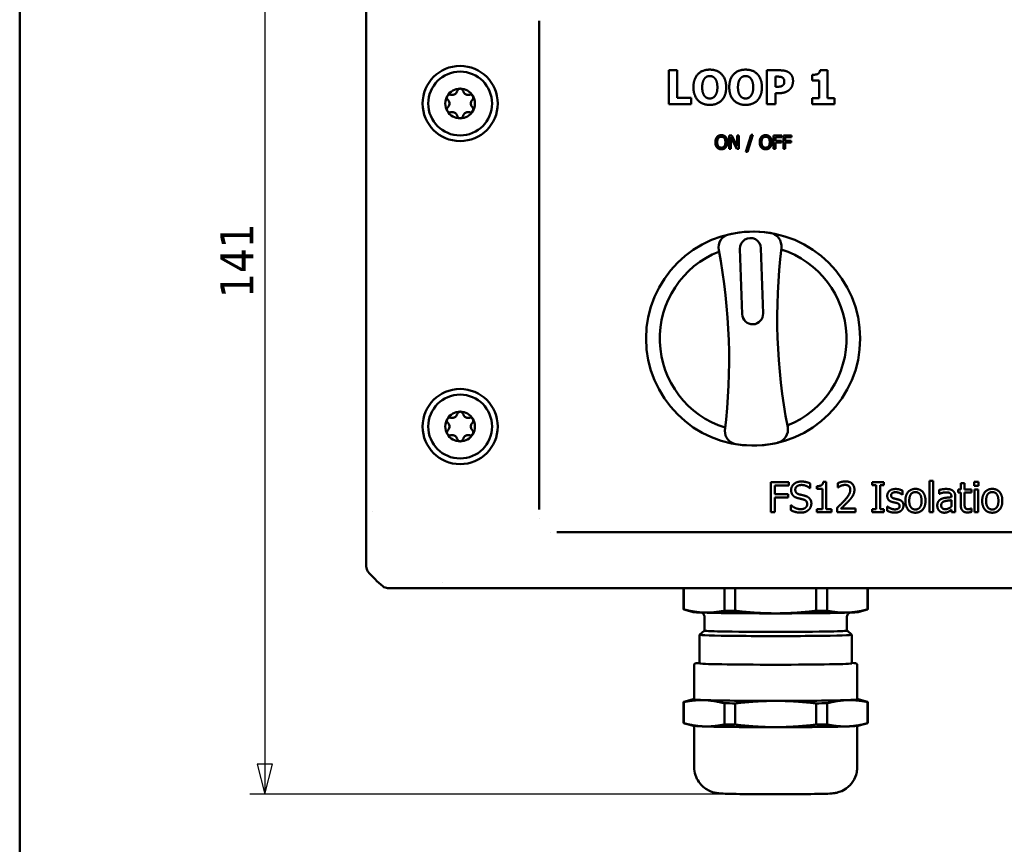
# Model space of a CAD drawing. Header units: millimetres. Extents: x 20 to 574, y 18 to 400.
# Tile 2 of 16: x 20 to 151, y 209 to 319. Entities that reach past the tile are written whole.
import ezdxf

# ---------------------------------------------------------------- set-up
doc = ezdxf.new("R2010")
doc.units = ezdxf.units.MM
doc.header["$LTSCALE"] = 2
for name, color, linetype, lineweight in [('Border (ISO)', 7, 'Continuous', 50), ('Dimension (ISO)', 7, 'Continuous', 25), ('Visible (ISO)', 7, 'Continuous', 50)]:
    doc.layers.add(name, color=color, linetype=linetype, lineweight=lineweight)
doc.styles.add('Note Text (ISO)', font='tahoma.ttf')
doc.dimstyles.new('Default (ISO)', dxfattribs={"dimscale": 2, "dimtxt": 2.2, "dimasz": 2, "dimexe": 1, "dimexo": 1, "dimgap": 0.762, "dimtad": 1, "dimdec": 1, "dimrnd": 1e-08, "dimtxsty": 'Note Text (ISO)', "dimblk": 'Filled-1', "dimcen": 0.09, "dimdle": 10, "dimclrd": 256, "dimclre": 256, "dimclrt": 256, "dimadec": 0, "dimazin": 0, "dimtfac": 0.863636, "dimtdec": 0, "dimtmove": 0, "dimatfit": 3, "dimfxl": 1, "dimtolj": 1, "dimlwd": -1, "dimlwe": -1, "dimarcsym": 0})

# ---------------------------------------------------------------- blocks, each defined once
blk = doc.blocks.new('Borders Border')
at = {"layer": 'Border (ISO)'}
blk.add_line((10, 10), (10, 200), dxfattribs=at)
blk = doc.blocks.new('Filled-1')
at = {"color": 0}
for p, q in [((0, 0), (-1, 0.25)), ((-1, 0.25), (-1, -0.25)), ((-1, 0), (0, 0)), ((-1, -0.25), (0, 0))]:
    blk.add_line(p, q, dxfattribs=at)
at = {"color": 0, "flags": 128}
blk.add_lwpolyline([(-1, -0.25), (0, 0), (-1, 0.25), (-1, -0.25)], dxfattribs=at)
at = {"color": 0}
blk.add_solid([(-1, -0.25), (0, 0), (-1, 0.25), (-1, -0.25)], dxfattribs=at)
blk = doc.blocks.new('*D8')
at = {"layer": 'Defpoints', "color": 0, "transparency": 16777216}
for p in [(120.63, 356.5), (52.63, 215.59), (120.63, 215.59)]:
    blk.add_point(p, dxfattribs=at)
at = {"layer": 'Dimension (ISO)', "transparency": 16777216}
for p, q in [((118.63, 356.5), (50.63, 356.5)), ((52.63, 352.5), (52.63, 219.59)), ((118.63, 215.59), (50.63, 215.59))]:
    blk.add_line(p, q, dxfattribs=at)
at = {"layer": 'Dimension (ISO)', "transparency": 16777216, "xscale": 4, "yscale": 4, "zscale": 4}
for p, rotation in [((52.63, 356.5), 90), ((52.63, 215.59), 270)]:
    blk.add_blockref('Filled-1', p, dxfattribs=dict(at, rotation=rotation))
at = {"layer": 'Dimension (ISO)', "transparency": 16777216, "insert": (46.7, 281.67), "char_height": 4.4, "attachment_point": 1, "rotation": 90, "style": 'Note Text (ISO)'}
blk.add_mtext('\\A1;141', dxfattribs=at)

msp = doc.modelspace()

# ---------------------------------------------------------------- linework, layer by layer
at = {"layer": 'Visible (ISO)'}
for p, q in [((66.13, 326.19), (66.13, 245.9)), ((89.13, 318.57), (89.13, 253.51)), ((107.53, 311.96), (106.4, 311.96)), ((106.4, 311.96), (106.4, 307.46)), ((107.53, 308.31), (107.53, 311.96)), ((119.47, 311.96), (119.47, 307.46)), ((121.22, 311.96), (119.47, 311.96)), ((127.52, 311.97), (126.54, 311.97)), ((127.52, 308.24), (127.52, 311.97)), ((120.61, 311.12), (120.77, 311.12)), ((120.61, 309.77), (120.61, 311.12)), ((125.48, 311.36), (125.48, 310.62)), ((125.48, 310.62), (126.43, 310.62)), ((126.43, 310.62), (126.43, 308.24)), ((120.69, 309.77), (120.61, 309.77)), ((109.4, 308.31), (107.53, 308.31)), ((109.4, 307.46), (109.4, 308.31)), ((120.61, 307.46), (120.61, 308.93)), ((120.61, 308.93), (121.2, 308.93)), ((126.43, 308.24), (125.48, 308.24)), ((125.48, 308.24), (125.48, 307.46)), ((128.45, 308.24), (127.52, 308.24)), ((128.45, 307.46), (128.45, 308.24)), ((106.4, 307.46), (109.4, 307.46)), ((119.47, 307.46), (120.61, 307.46)), ((125.48, 307.46), (128.45, 307.46)), ((114.8, 303.29), (114.46, 303.29)), ((114.46, 303.29), (114.46, 301.49)), ((114.68, 301.49), (114.68, 303.04)), ((114.68, 303.04), (115.48, 301.49)), ((115.52, 301.87), (114.8, 303.29)), ((115.52, 303.29), (115.52, 301.87)), ((115.74, 303.29), (115.52, 303.29)), ((115.74, 301.49), (115.74, 303.29)), ((117.37, 303.37), (116.67, 301.1)), ((116.88, 301.1), (117.58, 303.37)), ((117.58, 303.37), (117.37, 303.37)), ((120.35, 303.29), (120.35, 301.49)), ((121.43, 303.29), (120.35, 303.29)), ((120.59, 302.57), (120.59, 303.08)), ((120.59, 303.08), (121.43, 303.08)), ((121.43, 303.08), (121.43, 303.29)), ((121.65, 303.29), (121.65, 301.49)), ((122.72, 303.29), (121.65, 303.29)), ((121.88, 302.57), (121.88, 303.08)), ((121.88, 303.08), (122.72, 303.08)), ((122.72, 303.08), (122.72, 303.29)), ((114.46, 301.49), (114.68, 301.49)), ((115.48, 301.49), (115.74, 301.49)), ((120.35, 301.49), (120.59, 301.49)), ((121.4, 302.57), (120.59, 302.57)), ((120.59, 301.49), (120.59, 302.36)), ((120.59, 302.36), (121.4, 302.36)), ((121.4, 302.36), (121.4, 302.57)), ((121.65, 301.49), (121.88, 301.49)), ((122.69, 302.57), (121.88, 302.57)), ((121.88, 301.49), (121.88, 302.36)), ((121.88, 302.36), (122.69, 302.36)), ((122.69, 302.36), (122.69, 302.57)), ((116.67, 301.1), (116.88, 301.1)), ((115.87, 288.18), (116.16, 279.51)), ((118.96, 279.6), (118.67, 288.28)), ((119.99, 257.15), (119.99, 253.15)), ((122.38, 257.15), (119.99, 257.15)), ((122.38, 256.68), (122.38, 257.15)), ((125.22, 256.33), (125.22, 256.97)), ((127.36, 257.17), (126.95, 257.17)), ((127.36, 253.56), (127.36, 257.17)), ((128.89, 257), (128.89, 256.43)), ((135.03, 257.15), (133.48, 257.15)), ((133.48, 257.15), (133.48, 256.75)), ((135.03, 256.75), (135.03, 257.15)), ((141.61, 257.33), (141.1, 257.33)), ((141.1, 257.33), (141.1, 253.15)), ((141.61, 253.15), (141.61, 257.33)), ((145.78, 257.02), (145.27, 257.02)), ((145.27, 257.02), (145.27, 256.16)), ((145.78, 256.16), (145.78, 257.02)), ((147.63, 257.18), (147.06, 257.18)), ((147.06, 257.18), (147.06, 256.65)), ((147.63, 256.65), (147.63, 257.18)), ((120.52, 255.55), (120.52, 256.68)), ((120.52, 256.68), (122.38, 256.68)), ((125.18, 256.33), (125.22, 256.33)), ((126.12, 256.61), (126.12, 256.24)), ((126.12, 256.24), (126.85, 256.24)), ((126.85, 256.24), (126.85, 253.56)), ((128.89, 256.43), (128.92, 256.43)), ((133.48, 256.75), (133.99, 256.75)), ((133.99, 256.75), (133.99, 253.56)), ((134.52, 256.75), (135.03, 256.75)), ((134.52, 253.56), (134.52, 256.75)), ((137.53, 255.47), (137.53, 256.01)), ((142.38, 256.09), (142.38, 255.57)), ((142.38, 255.57), (142.41, 255.57)), ((145.27, 256.16), (144.93, 256.16)), ((144.93, 256.16), (144.93, 255.74)), ((144.93, 255.74), (145.27, 255.74)), ((145.27, 255.74), (145.27, 254.07)), ((146.71, 256.16), (145.78, 256.16)), ((145.78, 255.74), (146.71, 255.74)), ((145.78, 254.31), (145.78, 255.74)), ((146.71, 255.74), (146.71, 256.16)), ((147.06, 256.65), (147.63, 256.65)), ((147.59, 256.16), (147.09, 256.16)), ((147.09, 256.16), (147.09, 253.15)), ((147.59, 253.15), (147.59, 256.16)), ((122.3, 255.55), (120.52, 255.55)), ((120.52, 253.15), (120.52, 255.08)), ((120.52, 255.08), (122.3, 255.08)), ((122.3, 255.08), (122.3, 255.55)), ((137.5, 255.47), (137.53, 255.47)), ((144.02, 255.22), (144.02, 255.13)), ((144.02, 254.73), (144.02, 253.89)), ((144.53, 253.15), (144.53, 255.21)), ((66.93, 253.25), (66.93, 253.25)), ((119.99, 253.15), (120.52, 253.15)), ((122.7, 254.06), (122.66, 254.06)), ((122.66, 254.06), (122.66, 253.39)), ((126.85, 253.56), (126.12, 253.56)), ((126.12, 253.56), (126.12, 253.15)), ((126.12, 253.15), (128.07, 253.15)), ((128.07, 253.56), (127.36, 253.56)), ((128.07, 253.15), (128.07, 253.56)), ((128.81, 253.72), (128.81, 253.15)), ((128.81, 253.15), (131.27, 253.15)), ((131.27, 253.62), (129.31, 253.62)), ((131.27, 253.15), (131.27, 253.62)), ((133.99, 253.56), (133.48, 253.56)), ((133.48, 253.56), (133.48, 253.15)), ((133.48, 253.15), (135.03, 253.15)), ((135.03, 253.56), (134.52, 253.56)), ((135.03, 253.15), (135.03, 253.56)), ((135.49, 253.9), (135.47, 253.9)), ((135.47, 253.9), (135.47, 253.34)), ((141.1, 253.15), (141.61, 253.15)), ((144.02, 253.47), (144.02, 253.15)), ((144.02, 253.15), (144.53, 253.15)), ((146.71, 253.63), (146.68, 253.63)), ((146.71, 253.18), (146.71, 253.63)), ((147.09, 253.15), (147.59, 253.15)), ((89.13, 252.32), (89.13, 252.32)), ((90.72, 250.46), (90.72, 250.46)), ((91.5, 250.46), (199.76, 250.46)), ((76.34, 243.84), (76.34, 243.84)), ((68.98, 243.04), (222.27, 243.04)), ((108.38, 243.04), (108.38, 240.2)), ((108.41, 243.04), (108.41, 240.19)), ((113.8, 243.04), (113.8, 240.02)), ((115.24, 243.04), (115.24, 240.01)), ((126.03, 243.04), (126.03, 240.01)), ((127.47, 243.04), (127.47, 240.02)), ((132.86, 243.04), (132.86, 240.19)), ((132.88, 243.04), (132.88, 240.2)), ((109.66, 239.85), (108.41, 240.19)), ((131.61, 239.85), (132.86, 240.19)), ((111.15, 239.16), (111.15, 237.37)), ((130.11, 239.16), (130.11, 237.37)), ((111.14, 237.37), (110.49, 236.82)), ((130.13, 237.37), (130.78, 236.82)), ((110.48, 236.82), (110.48, 233.01)), ((130.78, 236.82), (130.78, 233.01)), ((109.78, 228.21), (109.78, 232.81)), ((131.48, 228.21), (131.48, 232.81)), ((109.66, 228.23), (108.41, 227.89)), ((131.61, 228.23), (132.86, 227.89)), ((108.38, 225.05), (108.38, 227.88)), ((108.41, 225.04), (108.41, 227.86)), ((113.8, 227.7), (113.8, 224.87)), ((115.24, 224.86), (115.24, 227.69)), ((126.03, 227.69), (126.03, 224.86)), ((127.47, 224.87), (127.47, 227.7)), ((132.86, 227.86), (132.86, 225.04)), ((132.88, 225.05), (132.88, 227.88)), ((109.66, 224.7), (108.41, 225.04)), ((109.78, 219.22), (109.78, 224.68)), ((131.48, 219.22), (131.48, 224.68)), ((131.61, 224.7), (132.86, 225.04))]:
    msp.add_line(p, q, dxfattribs=at)
for centre, radius in [((78.63, 307.54), 5), ((78.63, 307.54), 4.25), ((117.63, 276.25), 14.25), ((78.63, 264.54), 5), ((78.63, 264.54), 4.25)]:
    msp.add_circle(centre, radius, dxfattribs=at)
for centre, radius, start, end in [((78.63, 307.54), 1.98, 90, 150), ((78.63, 307.54), 1.98, 30, 90), ((78.63, 307.54), 1.98, 150, 210), ((78.63, 307.54), 1.97, 330, 30), ((78.63, 307.54), 1.98, 210, 270), ((78.63, 307.54), 1.97, 270, 330), ((114.81, 288.36), 1.8, 103.17, 190.6949), ((117.63, 276.25), 14.24, 80.8781, 103.1219), ((119.6, 288.53), 1.8, 353.3051, 80.83), ((117.27, 288.23), 1.4, 1.918, 181.918), ((117.63, 276.25), 12.43, 111.4749, 252.5236), ((36.89, 273.43), 77.54, 352.9868, 10.8492), ((198.39, 279.07), 77.55, 173.1516, 190.8484), ((117.63, 276.25), 12.43, 291.4749, 72.5251), ((117.56, 279.55), 1.4, 181.918, 1.918), ((78.63, 264.54), 1.98, 90, 150), ((78.63, 264.54), 1.98, 30, 90), ((78.63, 264.54), 1.98, 150, 210), ((78.63, 264.54), 1.97, 330, 30), ((78.63, 264.54), 1.98, 210, 270), ((78.63, 264.54), 1.98, 270, 330), ((115.68, 264.01), 1.83, 181.2354, 259.0216), ((120.46, 264.14), 1.8, 284.6376, 10.6949), ((117.64, 276.25), 14.24, 260.6972, 283.3043), ((77.91, 254.83), 15, 219.6286, 230.3714)]:
    msp.add_arc(centre, radius, start, end, dxfattribs=at)
for centre, major_axis, ratio, start_param, end_param in [((67.13, 245.9), (-0.707, -0.707), 0.999695, 5.497939, 6.189465), ((68.98, 244.04), (-0.707, -0.707), 0.999695, 0.09372, 0.785246), ((120.63, 240.2), (-12.25, 0), 0.017452, 0, 0.067912), ((120.63, 239.86), (-11, 0), 0.017452, 0.065189, 0.523599), ((120.63, 240.2), (-12.25, 0), 0.017452, 0.979285, 1.11511), ((120.63, 240.2), (-12.25, 0), 0.017452, 2.026483, 2.162308), ((120.63, 239.86), (11, 0), 0.017452, 5.759587, 6.217996), ((120.63, 240.2), (12.25, 0), 0.017452, 6.215273, 6.283185), ((120.63, 239.86), (11, 0), 0.017452, 3.665191, 4.712389), ((120.63, 239.86), (11, 0), 0.017452, 4.712389, 5.759587), ((120.63, 237.37), (9.5, 0), 0.017452, 3.0814, 6.343378), ((120.63, 237.37), (-9.48, 0), 0.017452, 0, 3.141593), ((120.63, 236.82), (-10.15, 0), 0.017452, 6.262382, 9.445582), ((120.63, 233.01), (10.15, 0), 0.017452, 3.141593, 6.283185), ((120.63, 228.21), (-11, 0), 0.017452, 6.117852, 6.806784), ((120.63, 228.21), (-10.85, 0), 0.017452, 0, 3.141593), ((120.63, 228.21), (-11, 0), 0.017452, 0.523599, 1.570796), ((120.63, 228.21), (-11, 0), 0.017452, 1.570796, 2.617994), ((120.63, 228.21), (11, 0), 0.017452, 5.759587, 6.448518), ((120.63, 227.88), (-12.25, 0), 0.017452, 6.217996, 6.351098), ((120.63, 227.88), (12.25, 0), 0.017452, 4.120878, 4.256703), ((120.63, 227.88), (12.25, 0), 0.017452, 5.168075, 5.3039), ((120.63, 227.88), (12.25, 0), 0.017452, 6.215273, 6.348375), ((120.63, 225.05), (-12.25, 0), 0.017452, 0, 0.067912), ((120.63, 224.71), (-11, 0), 0.017452, 0.065189, 0.523599), ((120.63, 224.71), (11, 0), 0.017452, 3.665191, 4.712389), ((120.63, 225.05), (-12.25, 0), 0.017452, 0.979285, 1.11511), ((120.63, 224.71), (11, 0), 0.017452, 4.712389, 5.759587), ((120.63, 225.05), (-12.25, 0), 0.017452, 2.026483, 2.162308), ((120.63, 224.71), (11, 0), 0.017452, 5.759587, 6.217996), ((120.63, 225.05), (12.25, 0), 0.017452, 6.215273, 6.283185)]:
    msp.add_ellipse(centre, major_axis=major_axis, ratio=ratio, start_param=start_param, end_param=end_param, dxfattribs=at)
for points in [[(111.86, 312.05), (110.84, 312.05), (109.68, 310.79), (109.68, 309.71)], [(114.04, 309.71), (114.04, 310.8), (112.87, 312.05), (111.86, 312.05)], [(116.62, 312.05), (115.61, 312.05), (114.45, 310.79), (114.45, 309.71)], [(118.8, 309.71), (118.8, 310.8), (117.64, 312.05), (116.62, 312.05)], [(122.4, 311.66), (122.17, 311.82), (121.61, 311.96), (121.22, 311.96)], [(126.54, 311.97), (126.52, 311.79), (126.36, 311.54), (126.22, 311.47)], [(110.85, 309.71), (110.85, 310.11), (111.02, 310.69), (111.16, 310.86)], [(111.16, 310.86), (111.31, 311.05), (111.65, 311.2), (111.86, 311.2)], [(111.86, 311.2), (112.06, 311.2), (112.42, 311.04), (112.56, 310.86)], [(112.56, 310.86), (112.71, 310.68), (112.87, 310.11), (112.87, 309.71)], [(115.61, 309.71), (115.61, 310.11), (115.78, 310.69), (115.92, 310.86)], [(115.92, 310.86), (116.08, 311.05), (116.42, 311.2), (116.63, 311.2)], [(116.63, 311.2), (116.82, 311.2), (117.19, 311.04), (117.33, 310.86)], [(117.33, 310.86), (117.47, 310.68), (117.64, 310.11), (117.64, 309.71)], [(120.77, 311.12), (121.02, 311.12), (121.31, 311.1), (121.47, 311.03)], [(121.47, 311.03), (121.59, 310.98), (121.78, 310.7), (121.78, 310.51)], [(122.94, 310.54), (122.94, 310.93), (122.66, 311.49), (122.4, 311.66)], [(126.22, 311.47), (126.1, 311.41), (125.69, 311.36), (125.48, 311.36)], [(109.68, 309.71), (109.68, 308.63), (110.84, 307.36), (111.86, 307.36)], [(111.15, 308.56), (111.01, 308.74), (110.85, 309.29), (110.85, 309.71)], [(111.86, 307.36), (112.87, 307.36), (114.04, 308.61), (114.04, 309.71)], [(112.87, 309.71), (112.87, 309.28), (112.71, 308.76), (112.57, 308.57)], [(114.45, 309.71), (114.45, 308.63), (115.61, 307.36), (116.62, 307.36)], [(115.92, 308.56), (115.78, 308.74), (115.61, 309.29), (115.61, 309.71)], [(116.62, 307.36), (117.64, 307.36), (118.8, 308.61), (118.8, 309.71)], [(117.64, 309.71), (117.64, 309.28), (117.48, 308.76), (117.33, 308.57)], [(121.23, 309.8), (121.13, 309.78), (120.84, 309.77), (120.69, 309.77)], [(121.58, 309.95), (121.52, 309.9), (121.32, 309.81), (121.23, 309.8)], [(121.78, 310.51), (121.78, 310.31), (121.7, 310.06), (121.58, 309.95)], [(121.99, 309.08), (122.16, 309.15), (122.44, 309.35), (122.55, 309.47)], [(122.55, 309.47), (122.74, 309.66), (122.94, 310.23), (122.94, 310.54)], [(111.86, 308.21), (111.66, 308.21), (111.3, 308.37), (111.15, 308.56)], [(112.57, 308.57), (112.43, 308.38), (112.06, 308.21), (111.86, 308.21)], [(116.63, 308.21), (116.43, 308.21), (116.06, 308.37), (115.92, 308.56)], [(117.33, 308.57), (117.2, 308.38), (116.83, 308.21), (116.63, 308.21)], [(121.2, 308.93), (121.44, 308.93), (121.83, 309.01), (121.99, 309.08)], [(112.82, 303.09), (112.72, 302.96), (112.6, 302.62), (112.6, 302.39)], [(113.4, 303.33), (113.22, 303.33), (112.92, 303.21), (112.82, 303.09)], [(112.85, 302.39), (112.85, 302.57), (112.93, 302.85), (113, 302.94)], [(113, 302.94), (113.07, 303.03), (113.27, 303.12), (113.4, 303.12)], [(113.98, 303.09), (113.88, 303.2), (113.58, 303.33), (113.4, 303.33)], [(113.4, 303.12), (113.52, 303.12), (113.73, 303.03), (113.8, 302.94)], [(113.8, 302.94), (113.87, 302.85), (113.94, 302.57), (113.94, 302.39)], [(114.19, 302.39), (114.19, 302.62), (114.08, 302.97), (113.98, 303.09)], [(118.72, 303.09), (118.61, 302.96), (118.5, 302.62), (118.5, 302.39)], [(119.3, 303.33), (119.11, 303.33), (118.82, 303.21), (118.72, 303.09)], [(118.75, 302.39), (118.75, 302.57), (118.83, 302.85), (118.9, 302.94)], [(118.9, 302.94), (118.97, 303.03), (119.17, 303.12), (119.3, 303.12)], [(119.88, 303.09), (119.77, 303.2), (119.48, 303.33), (119.3, 303.33)], [(119.3, 303.12), (119.42, 303.12), (119.62, 303.03), (119.7, 302.94)], [(119.7, 302.94), (119.77, 302.85), (119.84, 302.57), (119.84, 302.39)], [(120.09, 302.39), (120.09, 302.62), (119.98, 302.97), (119.88, 303.09)], [(112.6, 302.39), (112.6, 302.17), (112.71, 301.82), (112.82, 301.7)], [(112.82, 301.7), (112.92, 301.58), (113.22, 301.45), (113.4, 301.45)], [(113.4, 301.66), (113.15, 301.66), (112.85, 302.04), (112.85, 302.39)], [(113.94, 302.39), (113.94, 302.04), (113.65, 301.66), (113.4, 301.66)], [(113.4, 301.45), (113.57, 301.45), (113.87, 301.57), (113.98, 301.7)], [(113.98, 301.7), (114.08, 301.82), (114.19, 302.17), (114.19, 302.39)], [(118.5, 302.39), (118.5, 302.17), (118.61, 301.82), (118.71, 301.7)], [(118.71, 301.7), (118.82, 301.58), (119.11, 301.45), (119.3, 301.45)], [(119.3, 301.66), (119.05, 301.66), (118.75, 302.04), (118.75, 302.39)], [(119.84, 302.39), (119.84, 302.04), (119.55, 301.66), (119.3, 301.66)], [(119.3, 301.45), (119.47, 301.45), (119.77, 301.57), (119.88, 301.7)], [(119.88, 301.7), (119.98, 301.82), (120.09, 302.17), (120.09, 302.39)], [(124.03, 257.22), (123.45, 257.22), (122.69, 256.57), (122.69, 256.08)], [(125.22, 256.97), (124.97, 257.09), (124.37, 257.22), (124.03, 257.22)], [(126.95, 257.17), (126.92, 256.84), (126.53, 256.61), (126.12, 256.61)], [(129.92, 257.24), (129.65, 257.24), (129.06, 257.08), (128.89, 257)], [(131.11, 256.14), (131.11, 256.64), (130.48, 257.24), (129.92, 257.24)], [(122.69, 256.08), (122.69, 255.85), (122.82, 255.49), (122.95, 255.36)], [(123.24, 256.14), (123.24, 256.42), (123.7, 256.76), (124.07, 256.76)], [(123.76, 255.51), (123.51, 255.58), (123.24, 255.88), (123.24, 256.14)], [(124.07, 256.76), (124.4, 256.76), (124.99, 256.51), (125.18, 256.33)], [(128.92, 256.43), (128.99, 256.47), (129.2, 256.6), (129.31, 256.65)], [(129.31, 256.65), (129.44, 256.7), (129.73, 256.77), (129.88, 256.77)], [(130.56, 256.11), (130.56, 255.79), (130.23, 255.19), (129.77, 254.68)], [(129.88, 256.77), (130.03, 256.77), (130.27, 256.69), (130.37, 256.61)], [(130.37, 256.61), (130.46, 256.53), (130.56, 256.28), (130.56, 256.11)], [(130.9, 255.34), (131, 255.51), (131.11, 255.9), (131.11, 256.14)], [(136.6, 256.23), (136.09, 256.23), (135.48, 255.72), (135.48, 255.31)], [(136, 255.38), (136, 255.59), (136.34, 255.8), (136.59, 255.8)], [(136.59, 255.8), (136.83, 255.8), (137.31, 255.62), (137.5, 255.47)], [(137.53, 256.01), (137.35, 256.1), (136.85, 256.23), (136.6, 256.23)], [(139.23, 256.24), (138.63, 256.24), (137.89, 255.41), (137.89, 254.65)], [(138.41, 254.65), (138.41, 255.24), (138.84, 255.81), (139.23, 255.81)], [(140.57, 254.65), (140.57, 255.41), (139.84, 256.24), (139.23, 256.24)], [(139.23, 255.81), (139.63, 255.81), (140.05, 255.24), (140.05, 254.65)], [(143.3, 256.23), (143.04, 256.23), (142.52, 256.13), (142.38, 256.09)], [(142.41, 255.57), (142.64, 255.68), (143.12, 255.78), (143.29, 255.78)], [(143.29, 255.78), (143.44, 255.78), (143.72, 255.74), (143.82, 255.68)], [(144.2, 256), (144.03, 256.13), (143.61, 256.23), (143.3, 256.23)], [(143.82, 255.68), (143.92, 255.62), (144.02, 255.4), (144.02, 255.22)], [(144.53, 255.21), (144.53, 255.49), (144.37, 255.88), (144.2, 256)], [(149.46, 256.24), (148.86, 256.24), (148.12, 255.41), (148.12, 254.65)], [(148.64, 254.65), (148.64, 255.24), (149.07, 255.81), (149.46, 255.81)], [(150.8, 254.65), (150.8, 255.41), (150.07, 256.24), (149.46, 256.24)], [(149.46, 255.81), (149.86, 255.81), (150.28, 255.24), (150.28, 254.65)], [(122.95, 255.36), (123.07, 255.22), (123.4, 255.06), (123.61, 255)], [(123.61, 255), (123.84, 254.95), (124.15, 254.87), (124.33, 254.82)], [(124.58, 255.3), (124.42, 255.35), (123.93, 255.47), (123.76, 255.51)], [(124.33, 254.82), (124.59, 254.75), (124.82, 254.45), (124.82, 254.21)], [(125.38, 254.29), (125.38, 254.67), (124.99, 255.18), (124.58, 255.3)], [(125.01, 253.45), (125.19, 253.6), (125.38, 254.06), (125.38, 254.29)], [(129.77, 254.68), (129.55, 254.43), (129.07, 253.97), (128.81, 253.72)], [(129.31, 253.62), (129.49, 253.79), (130.11, 254.38), (130.37, 254.65)], [(130.37, 254.65), (130.52, 254.82), (130.8, 255.16), (130.9, 255.34)], [(135.48, 255.31), (135.48, 255.01), (135.79, 254.6), (136.14, 254.5)], [(136.43, 254.95), (136.2, 255), (136, 255.19), (136, 255.38)], [(136.14, 254.5), (136.27, 254.46), (136.58, 254.4), (136.68, 254.38)], [(136.97, 254.82), (136.82, 254.86), (136.54, 254.92), (136.43, 254.95)], [(136.68, 254.38), (136.93, 254.31), (137.12, 254.13), (137.12, 253.95)], [(137.64, 254.02), (137.64, 254.35), (137.3, 254.74), (136.97, 254.82)], [(137.89, 254.65), (137.89, 253.92), (138.61, 253.07), (139.23, 253.07)], [(139.23, 253.5), (138.84, 253.5), (138.41, 254.09), (138.41, 254.65)], [(140.05, 254.65), (140.05, 254.08), (139.62, 253.5), (139.23, 253.5)], [(139.23, 253.07), (139.84, 253.07), (140.57, 253.9), (140.57, 254.65)], [(142.68, 254.9), (142.4, 254.77), (142.14, 254.33), (142.14, 254.02)], [(142.66, 254.06), (142.66, 254.28), (142.92, 254.54), (143.12, 254.6)], [(144.02, 255.13), (143.62, 255.1), (142.94, 255.02), (142.68, 254.9)], [(143.12, 254.6), (143.29, 254.65), (143.84, 254.71), (144.02, 254.73)], [(145.85, 253.72), (145.79, 253.83), (145.78, 254.08), (145.78, 254.31)], [(148.12, 254.65), (148.12, 253.92), (148.84, 253.07), (149.46, 253.07)], [(149.46, 253.5), (149.07, 253.5), (148.64, 254.09), (148.64, 254.65)], [(150.28, 254.65), (150.28, 254.08), (149.85, 253.5), (149.46, 253.5)], [(149.46, 253.07), (150.07, 253.07), (150.8, 253.9), (150.8, 254.65)], [(122.66, 253.39), (122.93, 253.26), (123.54, 253.08), (123.97, 253.08)], [(123.93, 253.54), (123.62, 253.54), (122.96, 253.81), (122.7, 254.06)], [(124.82, 254.21), (124.82, 253.91), (124.37, 253.54), (123.93, 253.54)], [(123.97, 253.08), (124.34, 253.08), (124.82, 253.27), (125.01, 253.45)], [(135.47, 253.34), (135.64, 253.24), (136.16, 253.08), (136.46, 253.08)], [(135.88, 253.66), (135.73, 253.73), (135.56, 253.85), (135.49, 253.9)], [(136.48, 253.51), (136.32, 253.51), (136.01, 253.6), (135.88, 253.66)], [(136.46, 253.08), (136.77, 253.08), (137.18, 253.22), (137.34, 253.35)], [(136.94, 253.61), (136.88, 253.56), (136.6, 253.51), (136.48, 253.51)], [(137.12, 253.95), (137.12, 253.81), (137.04, 253.67), (136.94, 253.61)], [(137.34, 253.35), (137.48, 253.48), (137.64, 253.82), (137.64, 254.02)], [(142.14, 254.02), (142.14, 253.82), (142.28, 253.46), (142.4, 253.34)], [(142.4, 253.34), (142.53, 253.21), (142.86, 253.07), (143.05, 253.07)], [(143.23, 253.54), (142.95, 253.54), (142.66, 253.8), (142.66, 254.06)], [(143.05, 253.07), (143.27, 253.07), (143.52, 253.14), (143.66, 253.22)], [(144.02, 253.89), (143.85, 253.74), (143.46, 253.54), (143.23, 253.54)], [(143.66, 253.22), (143.75, 253.26), (143.96, 253.43), (144.02, 253.47)], [(145.27, 254.07), (145.27, 253.57), (145.73, 253.1), (146.15, 253.1)], [(146.27, 253.54), (146.1, 253.54), (145.89, 253.63), (145.85, 253.72)], [(146.15, 253.1), (146.27, 253.1), (146.56, 253.14), (146.71, 253.18)], [(146.68, 253.63), (146.63, 253.61), (146.4, 253.54), (146.27, 253.54)]]:
    msp.add_open_spline(points, degree=2, dxfattribs=at)
for points, knots in [([(78.24, 309.21), (78.25, 309.27), (78.28, 309.32), (78.35, 309.41), (78.4, 309.45), (78.51, 309.5), (78.57, 309.52), (78.63, 309.52)], [-0.22983311, -0.22983311, -0.22983311, -0.22983311, -0.21256652, -0.21256652, -0.19483788, -0.19483788, -0.17710924, -0.17710924, -0.17710924, -0.17710924]), ([(78.63, 309.52), (78.69, 309.52), (78.75, 309.5), (78.86, 309.45), (78.9, 309.41), (78.97, 309.32), (79, 309.27), (79.01, 309.21)], [-0.17710924, -0.17710924, -0.17710924, -0.17710924, -0.15938059, -0.15938059, -0.14165195, -0.14165195, -0.12438536, -0.12438536, -0.12438536, -0.12438536]), ([(76.99, 308.05), (76.95, 308.09), (76.91, 308.13), (76.87, 308.24), (76.86, 308.3), (76.87, 308.42), (76.89, 308.48), (76.92, 308.53)], [-0.22983311, -0.22983311, -0.22983311, -0.22983311, -0.21256652, -0.21256652, -0.19483788, -0.19483788, -0.17710924, -0.17710924, -0.17710924, -0.17710924]), ([(76.92, 308.53), (76.95, 308.58), (76.99, 308.63), (77.09, 308.7), (77.15, 308.72), (77.26, 308.73), (77.32, 308.73), (77.37, 308.71)], [-0.17710924, -0.17710924, -0.17710924, -0.17710924, -0.15938059, -0.15938059, -0.14165195, -0.14165195, -0.12438536, -0.12438536, -0.12438536, -0.12438536]), ([(76.99, 307.04), (77.02, 307.08), (77.06, 307.11), (77.12, 307.21), (77.15, 307.27), (77.19, 307.4), (77.2, 307.48), (77.2, 307.61), (77.19, 307.68), (77.15, 307.82), (77.12, 307.88), (77.06, 307.97), (77.02, 308.01), (76.99, 308.05)], [0.0301038, 0.0301038, 0.0301038, 0.0301038, 0.0453777, 0.0453777, 0.0655135, 0.0655135, 0.0856492, 0.0856492, 0.105785, 0.105785, 0.1259207, 0.1259207, 0.1411946, 0.1411946, 0.1411946, 0.1411946]), ([(77.37, 308.71), (77.42, 308.7), (77.47, 308.69), (77.58, 308.68), (77.65, 308.68), (77.79, 308.72), (77.86, 308.74), (77.97, 308.81), (78.03, 308.85), (78.13, 308.96), (78.16, 309.02), (78.21, 309.12), (78.23, 309.17), (78.24, 309.21)], [0.0301038, 0.0301038, 0.0301038, 0.0301038, 0.0453777, 0.0453777, 0.0655135, 0.0655135, 0.0856492, 0.0856492, 0.105785, 0.105785, 0.1259207, 0.1259207, 0.1411946, 0.1411946, 0.1411946, 0.1411946]), ([(79.01, 309.21), (79.02, 309.17), (79.04, 309.12), (79.09, 309.02), (79.13, 308.96), (79.22, 308.85), (79.28, 308.81), (79.4, 308.74), (79.46, 308.72), (79.6, 308.68), (79.67, 308.68), (79.78, 308.69), (79.83, 308.7), (79.88, 308.71)], [0.0301038, 0.0301038, 0.0301038, 0.0301038, 0.0453777, 0.0453777, 0.0655135, 0.0655135, 0.0856492, 0.0856492, 0.105785, 0.105785, 0.1259207, 0.1259207, 0.1411946, 0.1411946, 0.1411946, 0.1411946]), ([(79.88, 308.71), (79.94, 308.73), (79.99, 308.73), (80.1, 308.72), (80.16, 308.7), (80.26, 308.63), (80.31, 308.58), (80.34, 308.53)], [-0.22983311, -0.22983311, -0.22983311, -0.22983311, -0.21256652, -0.21256652, -0.19483788, -0.19483788, -0.17710924, -0.17710924, -0.17710924, -0.17710924]), ([(80.27, 308.05), (80.23, 308.01), (80.2, 307.97), (80.13, 307.88), (80.1, 307.82), (80.06, 307.68), (80.05, 307.61), (80.05, 307.48), (80.06, 307.4), (80.1, 307.27), (80.13, 307.21), (80.2, 307.11), (80.23, 307.08), (80.27, 307.04)], [0.0301038, 0.0301038, 0.0301038, 0.0301038, 0.0453777, 0.0453777, 0.0655135, 0.0655135, 0.0856492, 0.0856492, 0.105785, 0.105785, 0.1259207, 0.1259207, 0.1411946, 0.1411946, 0.1411946, 0.1411946]), ([(80.34, 308.53), (80.37, 308.48), (80.38, 308.42), (80.39, 308.3), (80.38, 308.24), (80.34, 308.13), (80.31, 308.09), (80.27, 308.05)], [-0.17710924, -0.17710924, -0.17710924, -0.17710924, -0.15938059, -0.15938059, -0.14165195, -0.14165195, -0.12438536, -0.12438536, -0.12438536, -0.12438536]), ([(76.92, 306.56), (76.89, 306.61), (76.87, 306.67), (76.86, 306.79), (76.87, 306.85), (76.91, 306.95), (76.95, 307), (76.99, 307.04)], [-0.17710924, -0.17710924, -0.17710924, -0.17710924, -0.15938059, -0.15938059, -0.14165195, -0.14165195, -0.12438536, -0.12438536, -0.12438536, -0.12438536]), ([(80.27, 307.04), (80.31, 307), (80.34, 306.95), (80.38, 306.85), (80.39, 306.79), (80.38, 306.67), (80.37, 306.61), (80.34, 306.56)], [-0.22983311, -0.22983311, -0.22983311, -0.22983311, -0.21256652, -0.21256652, -0.19483788, -0.19483788, -0.17710924, -0.17710924, -0.17710924, -0.17710924]), ([(77.37, 306.38), (77.32, 306.36), (77.26, 306.35), (77.15, 306.37), (77.09, 306.39), (76.99, 306.46), (76.95, 306.51), (76.92, 306.56)], [-0.22983311, -0.22983311, -0.22983311, -0.22983311, -0.21256652, -0.21256652, -0.19483788, -0.19483788, -0.17710924, -0.17710924, -0.17710924, -0.17710924]), ([(78.24, 305.87), (78.23, 305.92), (78.21, 305.97), (78.16, 306.07), (78.13, 306.13), (78.03, 306.23), (77.97, 306.28), (77.86, 306.35), (77.79, 306.37), (77.65, 306.4), (77.58, 306.41), (77.47, 306.4), (77.42, 306.39), (77.37, 306.38)], [0.0301038, 0.0301038, 0.0301038, 0.0301038, 0.0453777, 0.0453777, 0.0655135, 0.0655135, 0.0856492, 0.0856492, 0.105785, 0.105785, 0.1259207, 0.1259207, 0.1411946, 0.1411946, 0.1411946, 0.1411946]), ([(78.63, 305.57), (78.57, 305.57), (78.51, 305.58), (78.4, 305.64), (78.35, 305.68), (78.28, 305.77), (78.25, 305.82), (78.24, 305.87)], [-0.17710924, -0.17710924, -0.17710924, -0.17710924, -0.15938059, -0.15938059, -0.14165195, -0.14165195, -0.12438536, -0.12438536, -0.12438536, -0.12438536]), ([(79.01, 305.87), (79, 305.82), (78.97, 305.77), (78.9, 305.68), (78.86, 305.64), (78.75, 305.58), (78.69, 305.57), (78.63, 305.57)], [-0.22983311, -0.22983311, -0.22983311, -0.22983311, -0.21256652, -0.21256652, -0.19483788, -0.19483788, -0.17710924, -0.17710924, -0.17710924, -0.17710924]), ([(79.88, 306.38), (79.83, 306.39), (79.78, 306.4), (79.67, 306.41), (79.6, 306.4), (79.46, 306.37), (79.4, 306.35), (79.28, 306.28), (79.22, 306.23), (79.13, 306.13), (79.09, 306.07), (79.04, 305.97), (79.02, 305.92), (79.01, 305.87)], [0.0301038, 0.0301038, 0.0301038, 0.0301038, 0.0453777, 0.0453777, 0.0655135, 0.0655135, 0.0856492, 0.0856492, 0.105785, 0.105785, 0.1259207, 0.1259207, 0.1411946, 0.1411946, 0.1411946, 0.1411946]), ([(80.34, 306.56), (80.31, 306.51), (80.26, 306.46), (80.16, 306.39), (80.1, 306.37), (79.99, 306.35), (79.94, 306.36), (79.88, 306.38)], [-0.17710924, -0.17710924, -0.17710924, -0.17710924, -0.15938059, -0.15938059, -0.14165195, -0.14165195, -0.12438536, -0.12438536, -0.12438536, -0.12438536]), ([(77.37, 265.71), (77.42, 265.7), (77.47, 265.69), (77.58, 265.68), (77.65, 265.68), (77.79, 265.72), (77.86, 265.74), (77.97, 265.81), (78.03, 265.85), (78.13, 265.96), (78.16, 266.02), (78.21, 266.12), (78.23, 266.17), (78.24, 266.21)], [0.0301038, 0.0301038, 0.0301038, 0.0301038, 0.0453777, 0.0453777, 0.0655135, 0.0655135, 0.0856492, 0.0856492, 0.105785, 0.105785, 0.1259207, 0.1259207, 0.1411946, 0.1411946, 0.1411946, 0.1411946]), ([(78.24, 266.21), (78.25, 266.27), (78.28, 266.32), (78.35, 266.41), (78.4, 266.45), (78.51, 266.5), (78.57, 266.52), (78.63, 266.52)], [-0.22983311, -0.22983311, -0.22983311, -0.22983311, -0.21256652, -0.21256652, -0.19483788, -0.19483788, -0.17710924, -0.17710924, -0.17710924, -0.17710924]), ([(78.63, 266.52), (78.69, 266.52), (78.75, 266.5), (78.86, 266.45), (78.9, 266.41), (78.97, 266.32), (79, 266.27), (79.01, 266.21)], [-0.17710924, -0.17710924, -0.17710924, -0.17710924, -0.15938059, -0.15938059, -0.14165195, -0.14165195, -0.12438536, -0.12438536, -0.12438536, -0.12438536]), ([(79.01, 266.21), (79.02, 266.17), (79.04, 266.12), (79.09, 266.02), (79.13, 265.96), (79.22, 265.85), (79.28, 265.81), (79.4, 265.74), (79.46, 265.72), (79.6, 265.68), (79.67, 265.68), (79.78, 265.69), (79.83, 265.7), (79.88, 265.71)], [0.0301038, 0.0301038, 0.0301038, 0.0301038, 0.0453777, 0.0453777, 0.0655135, 0.0655135, 0.0856492, 0.0856492, 0.105785, 0.105785, 0.1259207, 0.1259207, 0.1411946, 0.1411946, 0.1411946, 0.1411946]), ([(76.99, 265.05), (76.95, 265.09), (76.91, 265.13), (76.87, 265.24), (76.86, 265.3), (76.87, 265.42), (76.89, 265.48), (76.92, 265.53)], [-0.22983311, -0.22983311, -0.22983311, -0.22983311, -0.21256652, -0.21256652, -0.19483788, -0.19483788, -0.17710924, -0.17710924, -0.17710924, -0.17710924]), ([(76.92, 265.53), (76.95, 265.58), (76.99, 265.63), (77.09, 265.7), (77.15, 265.72), (77.26, 265.73), (77.32, 265.73), (77.37, 265.71)], [-0.17710924, -0.17710924, -0.17710924, -0.17710924, -0.15938059, -0.15938059, -0.14165195, -0.14165195, -0.12438536, -0.12438536, -0.12438536, -0.12438536]), ([(76.99, 264.04), (77.02, 264.08), (77.06, 264.11), (77.12, 264.21), (77.15, 264.27), (77.19, 264.4), (77.2, 264.48), (77.2, 264.61), (77.19, 264.68), (77.15, 264.82), (77.12, 264.88), (77.06, 264.97), (77.02, 265.01), (76.99, 265.05)], [0.0301038, 0.0301038, 0.0301038, 0.0301038, 0.0453777, 0.0453777, 0.0655135, 0.0655135, 0.0856492, 0.0856492, 0.105785, 0.105785, 0.1259207, 0.1259207, 0.1411946, 0.1411946, 0.1411946, 0.1411946]), ([(79.88, 265.71), (79.94, 265.73), (79.99, 265.73), (80.1, 265.72), (80.16, 265.7), (80.26, 265.63), (80.31, 265.58), (80.34, 265.53)], [-0.22983311, -0.22983311, -0.22983311, -0.22983311, -0.21256652, -0.21256652, -0.19483788, -0.19483788, -0.17710924, -0.17710924, -0.17710924, -0.17710924]), ([(80.27, 265.05), (80.23, 265.01), (80.2, 264.97), (80.13, 264.88), (80.1, 264.82), (80.06, 264.68), (80.05, 264.61), (80.05, 264.48), (80.06, 264.4), (80.1, 264.27), (80.13, 264.21), (80.2, 264.11), (80.23, 264.08), (80.27, 264.04)], [0.0301038, 0.0301038, 0.0301038, 0.0301038, 0.0453777, 0.0453777, 0.0655135, 0.0655135, 0.0856492, 0.0856492, 0.105785, 0.105785, 0.1259207, 0.1259207, 0.1411946, 0.1411946, 0.1411946, 0.1411946]), ([(80.34, 265.53), (80.37, 265.48), (80.38, 265.42), (80.39, 265.3), (80.38, 265.24), (80.34, 265.13), (80.31, 265.09), (80.27, 265.05)], [-0.17710924, -0.17710924, -0.17710924, -0.17710924, -0.15938059, -0.15938059, -0.14165195, -0.14165195, -0.12438536, -0.12438536, -0.12438536, -0.12438536]), ([(76.92, 263.56), (76.89, 263.61), (76.87, 263.67), (76.86, 263.79), (76.87, 263.85), (76.91, 263.95), (76.95, 264), (76.99, 264.04)], [-0.17710924, -0.17710924, -0.17710924, -0.17710924, -0.15938059, -0.15938059, -0.14165195, -0.14165195, -0.12438536, -0.12438536, -0.12438536, -0.12438536]), ([(77.37, 263.38), (77.32, 263.36), (77.26, 263.35), (77.15, 263.37), (77.09, 263.39), (76.99, 263.46), (76.95, 263.51), (76.92, 263.56)], [-0.22983311, -0.22983311, -0.22983311, -0.22983311, -0.21256652, -0.21256652, -0.19483788, -0.19483788, -0.17710924, -0.17710924, -0.17710924, -0.17710924]), ([(80.34, 263.56), (80.31, 263.51), (80.26, 263.46), (80.16, 263.39), (80.1, 263.37), (79.99, 263.35), (79.94, 263.36), (79.88, 263.38)], [-0.17710924, -0.17710924, -0.17710924, -0.17710924, -0.15938059, -0.15938059, -0.14165195, -0.14165195, -0.12438536, -0.12438536, -0.12438536, -0.12438536]), ([(80.27, 264.04), (80.31, 264), (80.34, 263.95), (80.38, 263.85), (80.39, 263.79), (80.38, 263.67), (80.37, 263.61), (80.34, 263.56)], [-0.22983311, -0.22983311, -0.22983311, -0.22983311, -0.21256652, -0.21256652, -0.19483788, -0.19483788, -0.17710924, -0.17710924, -0.17710924, -0.17710924]), ([(78.24, 262.87), (78.23, 262.92), (78.21, 262.97), (78.16, 263.07), (78.13, 263.13), (78.03, 263.23), (77.97, 263.28), (77.86, 263.35), (77.79, 263.37), (77.65, 263.4), (77.58, 263.41), (77.47, 263.4), (77.42, 263.39), (77.37, 263.38)], [0.0301038, 0.0301038, 0.0301038, 0.0301038, 0.0453777, 0.0453777, 0.0655135, 0.0655135, 0.0856492, 0.0856492, 0.105785, 0.105785, 0.1259207, 0.1259207, 0.1411946, 0.1411946, 0.1411946, 0.1411946]), ([(78.63, 262.57), (78.57, 262.57), (78.51, 262.58), (78.4, 262.64), (78.35, 262.68), (78.28, 262.77), (78.25, 262.82), (78.24, 262.87)], [-0.17710924, -0.17710924, -0.17710924, -0.17710924, -0.15938059, -0.15938059, -0.14165195, -0.14165195, -0.12438536, -0.12438536, -0.12438536, -0.12438536]), ([(79.01, 262.87), (79, 262.82), (78.97, 262.77), (78.9, 262.68), (78.86, 262.64), (78.75, 262.58), (78.69, 262.57), (78.63, 262.57)], [-0.22983311, -0.22983311, -0.22983311, -0.22983311, -0.21256652, -0.21256652, -0.19483788, -0.19483788, -0.17710924, -0.17710924, -0.17710924, -0.17710924]), ([(79.88, 263.38), (79.83, 263.39), (79.78, 263.4), (79.67, 263.41), (79.6, 263.4), (79.46, 263.37), (79.4, 263.35), (79.28, 263.28), (79.22, 263.23), (79.13, 263.13), (79.09, 263.07), (79.04, 262.97), (79.02, 262.92), (79.01, 262.87)], [0.0301038, 0.0301038, 0.0301038, 0.0301038, 0.0453777, 0.0453777, 0.0655135, 0.0655135, 0.0856492, 0.0856492, 0.105785, 0.105785, 0.1259207, 0.1259207, 0.1411946, 0.1411946, 0.1411946, 0.1411946]), ([(111.15, 239.16), (111.15, 239.24), (111.14, 239.32), (111.1, 239.46), (111.06, 239.51), (110.99, 239.62), (110.95, 239.66), (110.88, 239.72), (110.84, 239.75), (110.8, 239.77), (110.79, 239.77), (110.78, 239.78)], [3.14159265, 3.14159265, 3.14159265, 3.14159265, 3.147356, 3.147356, 3.15368965, 3.15368965, 3.16160723, 3.16160723, 3.17123424, 3.17123424, 3.17496943, 3.17496943, 3.17496943, 3.17496943]), ([(130.48, 239.78), (130.46, 239.77), (130.43, 239.75), (130.34, 239.68), (130.3, 239.64), (130.2, 239.51), (130.16, 239.43), (130.12, 239.28), (130.11, 239.22), (130.11, 239.16)], [6.24980853, 6.24980853, 6.24980853, 6.24980853, 6.2607189, 6.2607189, 6.27070682, 6.27070682, 6.27872823, 6.27872823, 6.28318531, 6.28318531, 6.28318531, 6.28318531]), ([(110.48, 233.07), (110.39, 233.06), (110.31, 233.06), (110.15, 233.05), (110.08, 233.04), (109.99, 233.03), (109.97, 233.02), (109.93, 233.01), (109.91, 233.01), (109.87, 232.98), (109.86, 232.97), (109.83, 232.94), (109.81, 232.91), (109.79, 232.85), (109.78, 232.83), (109.78, 232.81)], [2.8306103, 2.8306103, 2.8306103, 2.8306103, 2.9173677, 2.9173677, 3.0294802, 3.0294802, 3.0855364, 3.0855364, 3.1135645, 3.1135645, 3.1249215, 3.1249215, 3.1363845, 3.1363845, 3.1415927, 3.1415927, 3.1415927, 3.1415927]), ([(131.48, 232.81), (131.48, 232.84), (131.48, 232.87), (131.46, 232.92), (131.44, 232.94), (131.42, 232.97), (131.4, 232.98), (131.37, 233), (131.35, 233.01), (131.29, 233.03), (131.26, 233.03), (131.12, 233.05), (130.98, 233.06), (130.78, 233.07)], [0, 0, 0, 0, 0.0075675, 0.0075675, 0.0158838, 0.0158838, 0.0269228, 0.0269228, 0.0480332, 0.0480332, 0.1334148, 0.1334148, 0.3109823, 0.3109823, 0.3109823, 0.3109823]), ([(109.78, 219.22), (109.78, 218.84), (109.85, 218.47), (110.07, 217.79), (110.22, 217.49), (110.59, 216.95), (110.8, 216.74), (111.25, 216.34), (111.47, 216.22), (111.92, 215.97), (112.09, 215.92), (112.39, 215.82), (112.49, 215.8), (112.67, 215.76), (112.74, 215.75), (112.88, 215.73), (112.95, 215.72), (113.17, 215.7), (113.28, 215.69), (113.71, 215.67), (114.07, 215.65), (115.04, 215.63), (115.66, 215.62), (117.02, 215.6), (117.76, 215.6), (119.3, 215.59), (120.1, 215.59), (121.7, 215.59), (122.49, 215.59), (123.99, 215.6), (124.69, 215.61), (125.95, 215.63), (126.51, 215.64), (127.44, 215.66), (127.77, 215.67), (128.22, 215.71), (128.31, 215.71), (128.57, 215.76), (128.62, 215.77), (128.77, 215.8), (128.89, 215.82), (129.27, 215.95), (129.51, 216.01), (130.15, 216.46), (130.33, 216.6), (130.65, 216.94), (130.79, 217.1), (131.12, 217.62), (131.32, 218.05), (131.46, 218.76), (131.48, 218.99), (131.48, 219.22)], [3.141593, 3.141593, 3.141593, 3.141593, 3.147181, 3.147181, 3.153341, 3.153341, 3.161447, 3.161447, 3.174077, 3.174077, 3.195817, 3.195817, 3.222827, 3.222827, 3.253541, 3.253541, 3.302584, 3.302584, 3.439466, 3.439466, 3.753626, 3.753626, 4.098275, 4.098275, 4.424808, 4.424808, 4.748068, 4.748068, 5.070735, 5.070735, 5.394375, 5.394375, 5.722397, 5.722397, 6.075003, 6.075003, 6.179094, 6.179094, 6.200373, 6.200373, 6.231609, 6.231609, 6.258558, 6.258558, 6.266593, 6.266593, 6.271876, 6.271876, 6.279798, 6.279798, 6.283185, 6.283185, 6.283185, 6.283185])]:
    msp.add_open_spline(points, degree=3, knots=knots, dxfattribs=at)
for points, weights in [([(111.11, 239.77), (109.83, 239.81), (108.41, 240.19)], [1, 1.08574144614, 1.1154562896]), ([(113.8, 240.02), (112.38, 239.73), (111.11, 239.77)], [1.1154562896, 1.08574144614, 1]), ([(120.63, 239.67), (118.08, 239.67), (115.24, 240.01)], [1, 1.08574144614, 1.1154562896]), ([(126.03, 240.01), (123.19, 239.67), (120.63, 239.67)], [1.1154562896, 1.08574144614, 1]), ([(130.16, 239.77), (128.89, 239.73), (127.47, 240.02)], [1, 1.08574144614, 1.1154562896]), ([(132.86, 240.19), (131.44, 239.81), (130.16, 239.77)], [1.1154562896, 1.08574144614, 1]), ([(108.41, 227.86), (109.83, 228.16), (111.11, 228.12)], [1.1154562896, 1.08574144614, 1]), ([(111.11, 228.12), (112.38, 228.08), (113.8, 227.7)], [1, 1.08574144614, 1.1154562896]), ([(127.47, 227.7), (128.89, 228.08), (130.16, 228.12)], [1.1154562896, 1.08574144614, 1]), ([(130.16, 228.12), (131.44, 228.16), (132.86, 227.86)], [1, 1.08574144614, 1.1154562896]), ([(115.24, 227.69), (118.08, 228.02), (120.63, 228.02)], [1.1154562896, 1.08574144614, 1]), ([(120.63, 228.02), (123.19, 228.02), (126.03, 227.69)], [1, 1.08574144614, 1.1154562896]), ([(111.11, 224.62), (109.83, 224.66), (108.41, 225.04)], [1, 1.08574144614, 1.1154562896]), ([(113.8, 224.87), (112.38, 224.58), (111.11, 224.62)], [1.1154562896, 1.08574144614, 1]), ([(120.63, 224.52), (118.08, 224.52), (115.24, 224.86)], [1, 1.08574144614, 1.1154562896]), ([(126.03, 224.86), (123.19, 224.52), (120.63, 224.52)], [1.1154562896, 1.08574144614, 1]), ([(130.16, 224.62), (128.89, 224.58), (127.47, 224.87)], [1, 1.08574144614, 1.1154562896]), ([(132.86, 225.04), (131.44, 224.66), (130.16, 224.62)], [1.1154562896, 1.08574144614, 1])]:
    msp.add_rational_spline(points, weights, degree=2, dxfattribs=at)

# ---------------------------------------------------------------- block references
at = {"xscale": 2, "yscale": 2, "zscale": 2}
msp.add_blockref('Borders Border', (0, 0), dxfattribs=at)

# ---------------------------------------------------------------- dimensions: what is measured, and where the dimension line sits
at = {"layer": 'Dimension (ISO)'}
dim = msp.add_linear_dim(base=(52.63, 215.59), p1=(120.63, 356.5), p2=(120.63, 215.59), angle=90, dimstyle='Default (ISO)', override={"dimgap": 0.762, "dimdec": 0, "dimtol": 0, "dimlim": 0, "dimtp": 0, "dimtm": 0, "dimtdec": 0, "dimtofl": 0, "dimatfit": 1}, dxfattribs=at)
dim.commit()
dim.dimension.update_dxf_attribs({"geometry": '*D8', "text_midpoint": (52.63, 286.04), "dimtype": 160})

doc.saveas('drawing.dxf')
